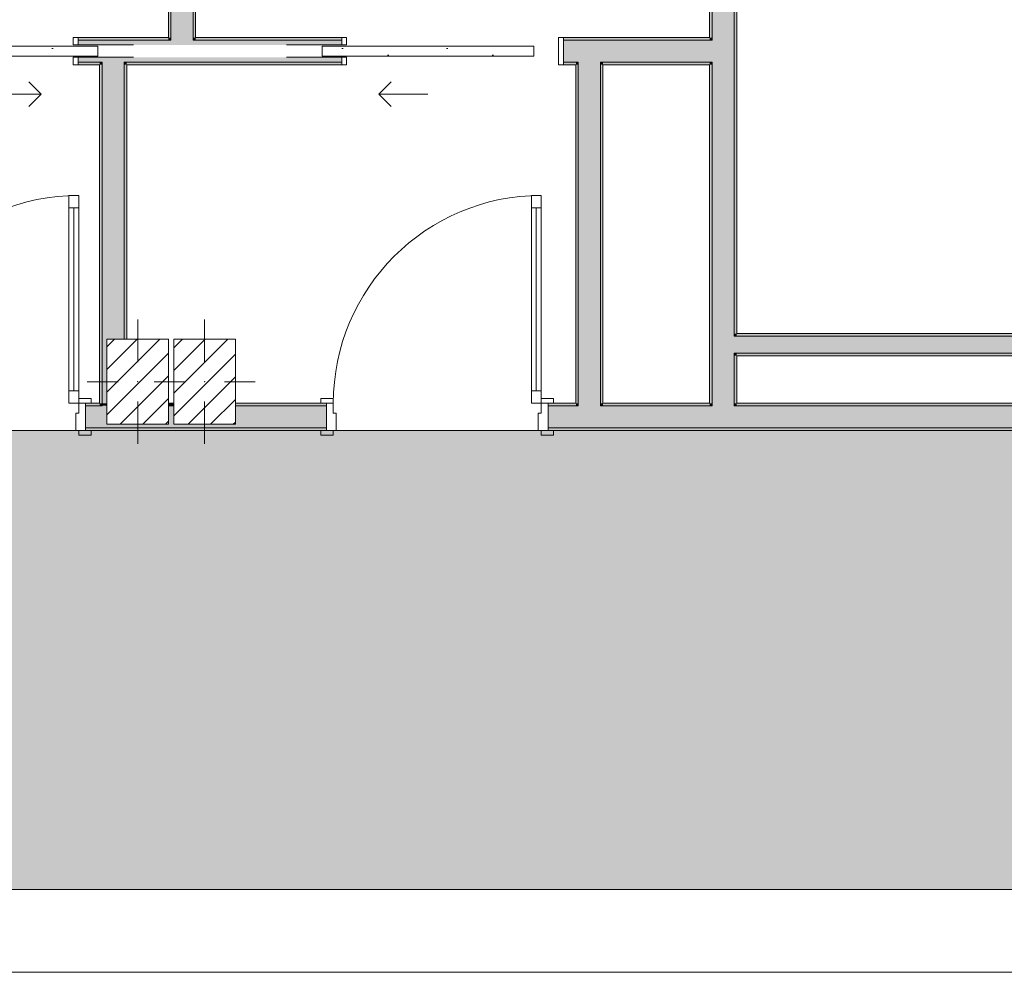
# Model space of a CAD drawing. Header units: millimetres. Extents: x -40968 to 13979, y -19284 to 4746.
# Tile 74 of 256: x -13238 to -9242, y -19284 to -15417. Entities that reach past the tile are written whole.
import ezdxf

# ---------------------------------------------------------------- set-up
doc = ezdxf.new("R2010")
doc.units = ezdxf.units.MM
doc.header["$MEASUREMENT"] = 0
doc.linetypes.add('Wipeout_Contour', pattern=[1000, 0, -1000])
for name, color, linetype in [('10_ESTR_Pilars', 7, 'Continuous'), ('12_FAÇ_Façana', 7, 'Continuous'), ('14_PAV_Paviment existent', 7, 'Continuous'), ('Puertas Archicad', 7, 'Continuous')]:
    doc.layers.add(name, color=color, linetype=linetype)
for name, color, linetype, lineweight in [('10_ESTR_Pilars_Pluma_Nº__20', 1, 'Continuous', 5), ('10_ESTR_Pilars_Pluma_Nº__28', 7, 'Continuous', 20), ('10_ESTR_Pilars_Pluma_Nº__42', 8, 'Continuous', 25), ('12_FAÇ_Façana_Pluma_Nº__1', 7, 'Continuous', 5), ('12_FAÇ_Façana_Pluma_Nº__7', 7, 'Continuous', 5), ('Puertas Archicad_Pluma_Nº__1', 7, 'Continuous', 5), ('Puertas Archicad_Pluma_Nº__7', 7, 'Continuous', 5)]:
    doc.layers.add(name, color=color, linetype=linetype, lineweight=lineweight)
for name, color, linetype, lineweight, true_color in [('12_FAÇ_Façana_Pluma_Nº__102', 7, 'Continuous', 5, 0xcccccc), ('12_FAÇ_Façana_Pluma_Nº__176', 7, 'Continuous', 15, 0x93a0c6), ('12_FAÇ_Façana_Pluma_Nº__3', 7, 'Continuous', 5, 0xa4a4a4), ('14_PAV_Paviment existent_Pluma_Nº__197', 7, 'Continuous', 0, 0xffe68e), ('Puertas Archicad_Pluma_Nº__23', 7, 'Continuous', 5, 0xa4a4a6), ('Puertas Archicad_Pluma_Nº__3', 7, 'Continuous', 5, 0xa4a4a4)]:
    doc.layers.add(name, color=color, linetype=linetype, lineweight=lineweight, true_color=true_color)
pattern_1 = [(0, (0, 0), (0, 779.42), [48.75, -401.25]), (0, (225, 389.7), (0, 779.42), [48.75, -401.25]), (60, (0, 0), (-675, 389.7), [48.75, -401.25]), (60, (450, 0), (-675, 389.7), [48.75, -401.25]), (120, (48.75, 0), (675, 389.7), [48.75, -401.25]), (120, (498.75, 0), (675, 389.7), [48.75, -401.25]), (0, (0, 75), (0, 150), [0, -150, 0, -225]), (45, (75, 75), (-106.066, 106.066), [0, -112.5, 0, -187.5])]
pattern_2 = [(45, (0, 0), (-45.96194, 45.96194), [])]

# ---------------------------------------------------------------- blocks, each defined once
blk = doc.blocks.new('Forjado_4_1', base_point=(7463.4, -18947.9))
at = {"layer": '14_PAV_Paviment existent_Pluma_Nº__197', "linetype": 'Continuous', "lineweight": 0, "true_color": 0xffe68e}
blk.add_hatch(color=41, dxfattribs=at).paths.add_polyline_path([(7463.4, -18947.9), (7463.4, -17084), (-28136.2, -17084), (-28146.1, -18947.9)])
at = {"layer": '14_PAV_Paviment existent_Pluma_Nº__197', "color": 41, "linetype": 'Continuous', "lineweight": 0, "true_color": 0xffe68e, "flags": 128}
blk.add_lwpolyline([(7463.4, -18947.9), (-28146.1, -18947.9), (-28136.2, -17084), (7463.4, -17084)], close=True, dxfattribs=at)
blk = doc.blocks.new('Puerta 27_3')
at = {"layer": 'Puertas Archicad_Pluma_Nº__1', "color": 7, "linetype": 'Continuous', "lineweight": 5}
for p, q in [((382, 794), (382, 844)), ((382, 844), (422, 844)), ((422, 844), (422, 794)), ((422, 794), (382, 794)), ((402, 794), (402, 50)), ((382, 0), (382, 50)), ((382, 50), (422, 50)), ((422, 50), (422, 0)), ((-472, 0), (-472, 19)), ((-472, 19), (-422, 19)), ((-422, 0), (-472, 0)), ((-422, 0), (-450, 0)), ((-450, 0), (-450, -110)), ((-422, 19), (-422, 0)), ((-422, -40), (-422, 0)), ((422, 0), (382, 0)), ((422, 19), (472, 19)), ((422, 0), (422, 19)), ((472, 0), (422, 0)), ((450, 0), (422, 0)), ((422, 0), (422, -40)), ((450, -110), (450, 0)), ((472, 19), (472, 0)), ((-410, -40), (-422, -40)), ((-410, -110), (-410, -40)), ((422, -40), (410, -40)), ((410, -40), (410, -110)), ((-472, -129), (-472, -110)), ((-472, -110), (-422, -110)), ((-450, -110), (-410, -110)), ((-422, -110), (-422, -129)), ((410, -110), (450, -110)), ((422, -110), (472, -110)), ((422, -129), (422, -110)), ((472, -110), (472, -129)), ((-422, -129), (-472, -129)), ((472, -129), (422, -129))]:
    blk.add_line(p, q, dxfattribs=at)
at = {"layer": 'Puertas Archicad_Pluma_Nº__1', "color": 7, "linetype": 'Continuous', "lineweight": 5, "flags": 128}
for points in [[(402, 794), (402, 50), (382, 50), (382, 794)], [(422, 794), (422, 50), (402, 50), (402, 794)]]:
    blk.add_lwpolyline(points, close=True, dxfattribs=at)
at = {"layer": 'Puertas Archicad_Pluma_Nº__3', "color": 253, "linetype": 'Continuous', "lineweight": 5, "true_color": 0xa4a4a4}
blk.add_arc((422, 0), 844, 90, 180, dxfattribs=at)
at = {"layer": 'Puertas Archicad_Pluma_Nº__7', "color": 7, "linetype": 'Continuous', "lineweight": 5}
for p, q in [((-450, 0), (-472, 0)), ((-450, 0), (-472, 0)), ((-450, 0), (-450, -10)), ((-450, 0), (-450, -10)), ((450, 0), (450, -10)), ((450, 0), (450, -10)), ((450, 0), (472, 0)), ((450, 0), (472, 0)), ((-450, -10), (-450, -100)), ((-450, -10), (-450, -100)), ((450, -10), (450, -100)), ((450, -10), (450, -100)), ((-450, -110), (-472, -110)), ((-450, -110), (-472, -110)), ((-450, -100), (-450, -110)), ((-450, -100), (-450, -110)), ((450, -100), (450, -110)), ((450, -100), (450, -110)), ((450, -110), (472, -110)), ((450, -110), (472, -110))]:
    blk.add_line(p, q, dxfattribs=at)
blk = doc.blocks.new('Puerta 27_4')
at = {"layer": 'Puertas Archicad_Pluma_Nº__1', "color": 7, "linetype": 'Continuous', "lineweight": 5}
for p, q in [((382, 794), (382, 844)), ((382, 844), (422, 844)), ((422, 844), (422, 794)), ((422, 794), (382, 794)), ((402, 794), (402, 50)), ((382, 0), (382, 50)), ((382, 50), (422, 50)), ((422, 50), (422, 0)), ((-472, 0), (-472, 19)), ((-472, 19), (-422, 19)), ((-422, 0), (-472, 0)), ((-422, 0), (-450, 0)), ((-450, 0), (-450, -110)), ((-422, 19), (-422, 0)), ((-422, -40), (-422, 0)), ((422, 0), (382, 0)), ((422, 19), (472, 19)), ((422, 0), (422, 19)), ((472, 0), (422, 0)), ((450, 0), (422, 0)), ((422, 0), (422, -40)), ((450, -110), (450, 0)), ((472, 19), (472, 0)), ((-410, -40), (-422, -40)), ((-410, -110), (-410, -40)), ((422, -40), (410, -40)), ((410, -40), (410, -110)), ((-472, -129), (-472, -110)), ((-472, -110), (-422, -110)), ((-450, -110), (-410, -110)), ((-422, -110), (-422, -129)), ((410, -110), (450, -110)), ((422, -110), (472, -110)), ((422, -129), (422, -110)), ((472, -110), (472, -129)), ((-422, -129), (-472, -129)), ((472, -129), (422, -129))]:
    blk.add_line(p, q, dxfattribs=at)
at = {"layer": 'Puertas Archicad_Pluma_Nº__1', "color": 7, "linetype": 'Continuous', "lineweight": 5, "flags": 128}
for points in [[(402, 794), (402, 50), (382, 50), (382, 794)], [(422, 794), (422, 50), (402, 50), (402, 794)]]:
    blk.add_lwpolyline(points, close=True, dxfattribs=at)
at = {"layer": 'Puertas Archicad_Pluma_Nº__3', "color": 253, "linetype": 'Continuous', "lineweight": 5, "true_color": 0xa4a4a4}
blk.add_arc((422, 0), 844, 90, 180, dxfattribs=at)
at = {"layer": 'Puertas Archicad_Pluma_Nº__7', "color": 7, "linetype": 'Continuous', "lineweight": 5}
for p, q in [((-450, 0), (-472, 0)), ((-450, 0), (-472, 0)), ((-450, 0), (-450, -10)), ((-450, 0), (-450, -10)), ((450, 0), (450, -10)), ((450, 0), (450, -10)), ((450, 0), (472, 0)), ((450, 0), (472, 0)), ((-450, -10), (-450, -100)), ((-450, -10), (-450, -100)), ((450, -10), (450, -100)), ((450, -10), (450, -100)), ((-450, -110), (-472, -110)), ((-450, -110), (-472, -110)), ((-450, -100), (-450, -110)), ((-450, -100), (-450, -110)), ((450, -100), (450, -110)), ((450, -100), (450, -110)), ((450, -110), (472, -110)), ((450, -110), (472, -110))]:
    blk.add_line(p, q, dxfattribs=at)
blk = doc.blocks.new('Muro_42_1', base_point=(-18875.4, -17084))
at = {"layer": '12_FAÇ_Façana_Pluma_Nº__102', "linetype": 'Continuous', "lineweight": 0, "true_color": 0xe5e5e5}
for points in [[(-12903.6, -16984), (-12970.4, -16984), (-12970.4, -17074), (-12903.6, -17074)], [(-12903.6, -16984), (-12903.6, -17074), (-12813.6, -17074), (-12813.6, -17059), (-12883.6, -17059), (-12883.6, -16984)], [(-12633.6, -17059), (-12813.6, -17059), (-12813.6, -17074), (-11993.2, -17074), (-11993.2, -16984), (-12362.2, -16984), (-12362.2, -17059), (-12612.2, -17059), (-12612.2, -16984), (-12633.6, -16984)], [(-10970.8, -16984), (-11093.2, -16984), (-11093.2, -17074), (-10970.8, -17074)], [(-10880.8, -16984), (-10970.8, -16984), (-10970.8, -17074), (-10880.8, -17074)], [(-10427.9, -16984), (-10880.8, -16984), (-10880.8, -17074), (-10427.9, -17074)], [(-10337.9, -16984), (-10427.9, -16984), (-10427.9, -17074), (-10337.9, -17074)], [(-10337.9, -16984), (-10337.9, -17074), (-7367.9, -17074), (-7367.9, -16984)]]:
    blk.add_hatch(color=254, dxfattribs=at).paths.add_polyline_path(points)
at = {"layer": '12_FAÇ_Façana_Pluma_Nº__176', "linetype": 'Continuous', "lineweight": 0, "true_color": 0x495063}
for points in [[(-12970.4, -16984), (-12913.6, -16984), (-12913.6, -16974), (-12970.4, -16974)], [(-12903.6, -16974), (-12913.6, -16974), (-12913.6, -16984), (-12903.6, -16984)], [(-12612.2, -16974), (-12633.6, -16974), (-12633.6, -16984), (-12612.2, -16984)], [(-12362.2, -16984), (-11993.2, -16984), (-11993.2, -16974), (-12362.2, -16974)], [(-11093.2, -16984), (-10980.8, -16984), (-10980.8, -16974), (-11093.2, -16974)], [(-10970.8, -16974), (-10980.8, -16974), (-10980.8, -16984), (-10970.8, -16984)], [(-10870.8, -16974), (-10880.8, -16974), (-10880.8, -16984), (-10870.8, -16984)], [(-10437.9, -16974), (-10870.8, -16974), (-10870.8, -16984), (-10437.9, -16984)], [(-10427.9, -16974), (-10437.9, -16974), (-10437.9, -16984), (-10427.9, -16984)], [(-10327.9, -16974), (-10337.9, -16974), (-10337.9, -16984), (-10327.9, -16984)], [(-10327.9, -16974), (-10327.9, -16984), (-7367.9, -16984), (-7367.9, -16974)], [(-12970.4, -17074), (-12970.4, -17084), (-11993.2, -17084), (-11993.2, -17074)], [(-11093.2, -17074), (-11093.2, -17084), (-7367.9, -17084), (-7367.9, -17074)]]:
    blk.add_hatch(color=251, dxfattribs=at).paths.add_polyline_path(points)
at = {"layer": '12_FAÇ_Façana_Pluma_Nº__7', "color": 7, "linetype": 'Continuous', "lineweight": 5}
for p, q in [((-12970.4, -16974), (-12948.4, -16974)), ((-12970.4, -16974), (-12970.4, -16984)), ((-12903.6, -16974), (-12903.6, -16984)), ((-11993.2, -16974), (-12015.2, -16974)), ((-11993.2, -16974), (-11993.2, -16984)), ((-11093.2, -16974), (-11071.2, -16974)), ((-11093.2, -16974), (-11093.2, -16984)), ((-10970.8, -16974), (-10970.8, -16984)), ((-10880.8, -16984), (-10880.8, -16974)), ((-10427.9, -16974), (-10427.9, -16984)), ((-10337.9, -16984), (-10337.9, -16974)), ((-12903.6, -16984), (-12970.4, -16984)), ((-12970.4, -16984), (-12970.4, -17074)), ((-12612.2, -16984), (-12633.6, -16984)), ((-11993.2, -16984), (-12362.2, -16984)), ((-11993.2, -16984), (-11993.2, -17074)), ((-10970.8, -16984), (-11093.2, -16984)), ((-11093.2, -16984), (-11093.2, -17074)), ((-10427.9, -16984), (-10880.8, -16984)), ((-7367.9, -16984), (-10337.9, -16984)), ((-12970.4, -17074), (-12903.6, -17074)), ((-12970.4, -17074), (-12970.4, -17084)), ((-12970.4, -17084), (-12948.4, -17084)), ((-12903.6, -17074), (-12813.6, -17074)), ((-12813.6, -17074), (-11993.2, -17074)), ((-11993.2, -17084), (-12015.2, -17084)), ((-11993.2, -17074), (-11993.2, -17084)), ((-11093.2, -17074), (-10970.8, -17074)), ((-11093.2, -17074), (-11093.2, -17084)), ((-11093.2, -17084), (-11071.2, -17084)), ((-10970.8, -17074), (-10880.8, -17074)), ((-10880.8, -17074), (-10427.9, -17074)), ((-10427.9, -17074), (-10337.9, -17074)), ((-10337.9, -17074), (-7367.9, -17074))]:
    blk.add_line(p, q, dxfattribs=at)
at = {"layer": '12_FAÇ_Façana_Pluma_Nº__7', "color": 7, "linetype": 'Continuous', "lineweight": 5, "flags": 128}
for points in [[(-12913.6, -16974), (-12970.4, -16974)], [(-12612.2, -16974), (-12633.6, -16974)], [(-11993.2, -16974), (-12362.2, -16974)], [(-10980.8, -16974), (-11093.2, -16974)], [(-10437.9, -16974), (-10870.8, -16974)], [(-7367.9, -16974), (-10327.9, -16974)], [(-12970.4, -17084), (-11993.2, -17084)], [(-11093.2, -17084), (-7367.9, -17084)]]:
    blk.add_lwpolyline(points, dxfattribs=at)
at = {"layer": 'Puertas Archicad', "color": 253, "linetype": 'Continuous', "lineweight": 5, "true_color": 0xa4a4a6, "zscale": 1000}
for name, p in [('Puerta 27_3', (-13420.4, -16974)), ('Puerta 27_4', (-11543.2, -16974))]:
    blk.add_blockref(name, p, dxfattribs=at)
blk = doc.blocks.new('Puerta Corredera Exterior 27_2')
at = {"layer": 'Puertas Archicad', "linetype": 'Continuous', "lineweight": 0, "true_color": 0xffffff}
h = blk.add_hatch(dxfattribs=at)
h.set_pattern_fill('Hormigón_en_Masa_0001', style=0, pattern_type=2)
h.set_pattern_definition(pattern_1)
h.paths.add_polyline_path([(428.1, 155), (428.1, 115), (528.1, 115), (528.1, 155)])
h = blk.add_hatch(dxfattribs=at)
h.set_pattern_fill('Hormigón_en_Masa_0001', style=0, pattern_type=2)
h.set_pattern_definition(pattern_1)
h.paths.add_polyline_path([(1602.1, 115), (1602.1, 155), (1502.1, 155), (1502.1, 115)])
at = {"layer": 'Puertas Archicad_Pluma_Nº__1', "color": 7, "linetype": 'Continuous', "lineweight": 5}
for p, q in [((428.1, 155), (528.1, 155)), ((428.1, 115), (428.1, 155)), ((528.1, 155), (528.1, 115)), ((528.1, 135), (1502.1, 135)), ((1502.1, 115), (1502.1, 155)), ((1502.1, 155), (1602.1, 155)), ((1602.1, 155), (1602.1, 115)), ((528.1, 115), (428.1, 115)), ((1602.1, 115), (1502.1, 115))]:
    blk.add_line(p, q, dxfattribs=at)
at = {"layer": 'Puertas Archicad_Pluma_Nº__1', "color": 7, "linetype": 'Continuous', "lineweight": 5, "flags": 128}
for points in [[(528.1, 155), (1502.1, 155), (1502.1, 135), (528.1, 135)], [(528.1, 135), (1502.1, 135), (1502.1, 115), (528.1, 115)]]:
    blk.add_lwpolyline(points, close=True, dxfattribs=at)
at = {"layer": 'Puertas Archicad_Pluma_Nº__3', "color": 253, "linetype": 'Continuous', "lineweight": 5, "true_color": 0xa4a4a4}
for p, q in [((1215.1, 255), (1165.1, 305)), ((1015.1, 255), (1215.1, 255)), ((1215.1, 255), (1165.1, 205))]:
    blk.add_line(p, q, dxfattribs=at)
at = {"layer": 'Puertas Archicad_Pluma_Nº__7', "color": 7, "linetype": 'Continuous', "lineweight": 5}
for p, q in [((-587, 110), (-577, 110)), ((-577, 0), (-577, 110)), ((587, 110), (577, 110)), ((577, 0), (577, 110))]:
    blk.add_line(p, q, dxfattribs=at)
blk = doc.blocks.new('Muro_44_1', base_point=(-10437.9, -17084))
at = {"layer": '12_FAÇ_Façana_Pluma_Nº__102', "linetype": 'Continuous', "lineweight": 0, "true_color": 0xe5e5e5}
for points in [[(-10427.9, -12269), (-10337.9, -12269), (-10337.9, -12169), (-10427.9, -12169)], [(-10427.9, -12319), (-10337.9, -12319), (-10337.9, -12269), (-10427.9, -12269)], [(-10427.9, -12339), (-10337.9, -12339), (-10337.9, -12319), (-10427.9, -12319)], [(-10427.9, -12473), (-10337.9, -12473), (-10337.9, -12339), (-10427.9, -12339)], [(-10427.9, -13709.4), (-10337.9, -13709.4), (-10337.9, -13647), (-10427.9, -13647)], [(-10427.9, -13709.4), (-10427.9, -13799.4), (-10337.9, -13799.4), (-10337.9, -13709.4)], [(-10427.9, -13799.4), (-10427.9, -15499.4), (-10337.9, -15499.4), (-10337.9, -13799.4)], [(-10427.9, -15499.4), (-10427.9, -15589.4), (-10337.9, -15589.4), (-10337.9, -15499.4)], [(-10427.9, -15589.4), (-10427.9, -16701), (-10337.9, -16701), (-10337.9, -15589.4)], [(-10427.9, -16701), (-10427.9, -16771), (-10337.9, -16771), (-10337.9, -16701)], [(-10427.9, -16771), (-10427.9, -16974), (-10337.9, -16974), (-10337.9, -16771)], [(-10337.9, -16974), (-10427.9, -16974), (-10427.9, -16984), (-10337.9, -16984)]]:
    blk.add_hatch(color=254, dxfattribs=at).paths.add_polyline_path(points)
at = {"layer": '12_FAÇ_Façana_Pluma_Nº__176', "linetype": 'Continuous', "lineweight": 0, "true_color": 0x495063}
for points in [[(-10427.9, -12339), (-10437.9, -12339), (-10437.9, -12473), (-10427.9, -12473)], [(-10337.9, -12339), (-10337.9, -12473), (-10327.9, -12473), (-10327.9, -12339)], [(-10327.9, -12483), (-10327.9, -12473), (-10337.9, -12473), (-10437.9, -12473), (-10437.9, -12483)], [(-10327.9, -13647), (-10327.9, -13637), (-10437.9, -13637), (-10437.9, -13647), (-10337.9, -13647)], [(-10437.9, -13647), (-10437.9, -13699.4), (-10427.9, -13699.4), (-10427.9, -13647)], [(-10337.9, -16691), (-10327.9, -16691), (-10327.9, -13647), (-10337.9, -13647)], [(-10437.9, -13699.4), (-10437.9, -13709.4), (-10427.9, -13709.4), (-10427.9, -13699.4)], [(-10437.9, -13799.4), (-10437.9, -13809.4), (-10427.9, -13809.4), (-10427.9, -13799.4)], [(-10437.9, -13809.4), (-10437.9, -15489.4), (-10427.9, -15489.4), (-10427.9, -13809.4)], [(-10437.9, -15489.4), (-10437.9, -15499.4), (-10427.9, -15499.4), (-10427.9, -15489.4)], [(-10437.9, -15589.4), (-10437.9, -15599.4), (-10427.9, -15599.4), (-10427.9, -15589.4)], [(-10437.9, -15599.4), (-10437.9, -16974), (-10427.9, -16974), (-10427.9, -15599.4)], [(-10337.9, -16691), (-10337.9, -16701), (-10327.9, -16701), (-10327.9, -16691)], [(-10337.9, -16771), (-10337.9, -16781), (-10327.9, -16781), (-10327.9, -16771)], [(-10337.9, -16781), (-10337.9, -16974), (-10327.9, -16974), (-10327.9, -16781)]]:
    blk.add_hatch(color=251, dxfattribs=at).paths.add_polyline_path(points)
at = {"layer": '12_FAÇ_Façana_Pluma_Nº__7', "color": 7, "linetype": 'Continuous', "lineweight": 5}
for p, q in [((-10427.9, -12169), (-10427.9, -12269)), ((-10337.9, -12269), (-10337.9, -12169)), ((-10427.9, -12269), (-10427.9, -12319)), ((-10337.9, -12319), (-10337.9, -12269)), ((-10427.9, -12319), (-10427.9, -12339)), ((-10427.9, -12339), (-10427.9, -12473)), ((-10337.9, -12339), (-10337.9, -12319)), ((-10337.9, -12473), (-10337.9, -12339)), ((-10437.9, -12473), (-10437.9, -12483)), ((-10337.9, -12473), (-10437.9, -12473)), ((-10437.9, -12483), (-10327.9, -12483)), ((-10327.9, -12473), (-10327.9, -12483)), ((-10437.9, -13637), (-10327.9, -13637)), ((-10437.9, -13647), (-10437.9, -13637)), ((-10337.9, -13647), (-10437.9, -13647)), ((-10427.9, -13647), (-10427.9, -13709.4)), ((-10337.9, -13709.4), (-10337.9, -13647)), ((-10327.9, -13647), (-10327.9, -13637)), ((-10427.9, -13709.4), (-10437.9, -13709.4)), ((-10337.9, -13799.4), (-10337.9, -13709.4)), ((-10437.9, -13799.4), (-10427.9, -13799.4)), ((-10427.9, -13799.4), (-10427.9, -15499.4)), ((-10337.9, -15499.4), (-10337.9, -13799.4)), ((-10427.9, -15499.4), (-10437.9, -15499.4)), ((-10337.9, -15589.4), (-10337.9, -15499.4)), ((-10437.9, -15589.4), (-10427.9, -15589.4)), ((-10427.9, -15589.4), (-10427.9, -16701)), ((-10337.9, -16701), (-10337.9, -15589.4)), ((-10427.9, -16701), (-10427.9, -16771)), ((-10327.9, -16701), (-10337.9, -16701)), ((-10427.9, -16771), (-10427.9, -16974)), ((-10337.9, -16771), (-10327.9, -16771)), ((-10337.9, -16974), (-10337.9, -16771)), ((-10427.9, -16974), (-10427.9, -16984)), ((-10337.9, -16984), (-10337.9, -16974))]:
    blk.add_line(p, q, dxfattribs=at)
at = {"layer": '12_FAÇ_Façana_Pluma_Nº__7', "color": 7, "linetype": 'Continuous', "lineweight": 5, "flags": 128}
for points in [[(-10437.9, -12339), (-10437.9, -12473)], [(-10327.9, -12473), (-10327.9, -12339)], [(-10437.9, -13647), (-10437.9, -13699.4)], [(-10327.9, -16691), (-10327.9, -13647)], [(-10437.9, -13809.4), (-10437.9, -15489.4)], [(-10437.9, -15599.4), (-10437.9, -16974)], [(-10327.9, -16974), (-10327.9, -16781)]]:
    blk.add_lwpolyline(points, dxfattribs=at)
at = {"layer": 'Puertas Archicad', "color": 253, "linetype": 'Continuous', "lineweight": 5, "true_color": 0xa4a4a6, "zscale": 1000, "rotation": 270}
blk.add_blockref('Puerta Corredera Exterior 27_2', (-10437.9, -13060), dxfattribs=at)
blk = doc.blocks.new('Puerta Corredera Empotrada 27_2')
at = {"layer": 'Puertas Archicad', "linetype": 'Continuous', "lineweight": 0, "true_color": 0xffffff}
h = blk.add_hatch(dxfattribs=at)
h.set_pattern_fill('Hormigón_en_Masa_0001', style=0, pattern_type=2)
h.set_pattern_definition(pattern_1)
h.paths.add_polyline_path([(-330, -35), (-330, -75), (530, -75), (530, -35)])
at = {"layer": 'Puertas Archicad_Pluma_Nº__23', "color": 253, "linetype": 'Continuous', "lineweight": 5, "true_color": 0xa4a4a6}
for p, q in [((-430, 0), (-450, 0)), ((-450, 0), (-450, -110)), ((-430, -110), (-430, 0)), ((450, 0), (430, 0)), ((430, 0), (430, -30)), ((450, -30), (450, 0)), ((430, -30), (450, -30)), ((-450, -110), (-430, -110)), ((450, -80), (430, -80)), ((430, -80), (430, -110)), ((430, -110), (450, -110)), ((450, -110), (450, -80))]:
    blk.add_line(p, q, dxfattribs=at)
at = {"layer": 'Puertas Archicad_Pluma_Nº__3', "color": 253, "linetype": 'Continuous', "lineweight": 5, "true_color": 0xa4a4a4}
for p, q in [((300, 120), (250, 170)), ((100, 120), (300, 120)), ((300, 120), (250, 70)), ((-330, -35), (530, -35)), ((-330, -75), (-330, -35)), ((530, -35), (530, -75)), ((530, -75), (-330, -75))]:
    blk.add_line(p, q, dxfattribs=at)
at = {"layer": 'Puertas Archicad_Pluma_Nº__7', "color": 7, "linetype": 'Continuous', "lineweight": 5}
for p, q in [((-450, -10), (-450, 0)), ((-450, -10), (-450, 0)), ((450, -10), (450, 0)), ((450, -10), (450, 0)), ((-450, -100), (-450, -10)), ((-450, -100), (-450, -10)), ((450, -30), (450, -10)), ((450, -30), (450, -10)), ((-450, -110), (-450, -100)), ((-450, -110), (-450, -100)), ((450, -100), (450, -80)), ((450, -100), (450, -80)), ((450, -110), (450, -100)), ((450, -110), (450, -100))]:
    blk.add_line(p, q, dxfattribs=at)
blk = doc.blocks.new('Puerta Corredera Empotrada 27')
at = {"layer": 'Puertas Archicad', "linetype": 'Continuous', "lineweight": 0, "true_color": 0xffffff}
h = blk.add_hatch(dxfattribs=at)
h.set_pattern_fill('Hormigón_en_Masa_0001', style=0, pattern_type=2)
h.set_pattern_definition(pattern_1)
h.paths.add_polyline_path([(-330, -35), (-330, -75), (530, -75), (530, -35)])
at = {"layer": 'Puertas Archicad_Pluma_Nº__23', "color": 253, "linetype": 'Continuous', "lineweight": 5, "true_color": 0xa4a4a6}
for p, q in [((-430, 0), (-450, 0)), ((-450, 0), (-450, -110)), ((-430, -110), (-430, 0)), ((450, 0), (430, 0)), ((430, 0), (430, -30)), ((450, -30), (450, 0)), ((430, -30), (450, -30)), ((-450, -110), (-430, -110)), ((450, -80), (430, -80)), ((430, -80), (430, -110)), ((430, -110), (450, -110)), ((450, -110), (450, -80))]:
    blk.add_line(p, q, dxfattribs=at)
at = {"layer": 'Puertas Archicad_Pluma_Nº__3', "color": 253, "linetype": 'Continuous', "lineweight": 5, "true_color": 0xa4a4a4}
for p, q in [((300, 120), (250, 170)), ((100, 120), (300, 120)), ((300, 120), (250, 70)), ((-330, -35), (530, -35)), ((-330, -75), (-330, -35)), ((530, -35), (530, -75)), ((530, -75), (-330, -75))]:
    blk.add_line(p, q, dxfattribs=at)
at = {"layer": 'Puertas Archicad_Pluma_Nº__7', "color": 7, "linetype": 'Continuous', "lineweight": 5}
for p, q in [((-450, -10), (-450, 0)), ((-450, -10), (-450, 0)), ((450, -10), (450, 0)), ((450, -10), (450, 0)), ((-450, -100), (-450, -10)), ((-450, -100), (-450, -10)), ((450, -30), (450, -10)), ((450, -30), (450, -10)), ((-450, -110), (-450, -100)), ((-450, -110), (-450, -100)), ((450, -100), (450, -80)), ((450, -100), (450, -80)), ((450, -110), (450, -100)), ((450, -110), (450, -100))]:
    blk.add_line(p, q, dxfattribs=at)
blk = doc.blocks.new('Muro_54_1', base_point=(-10437.9, -15599.4))
at = {"layer": '12_FAÇ_Façana_Pluma_Nº__102', "linetype": 'Continuous', "lineweight": 0, "true_color": 0xe5e5e5}
for points in [[(-13000.5, -15499.4), (-13000.5, -15519.4), (-12903.6, -15519.4), (-12903.6, -15499.4)], [(-12903.6, -15499.4), (-12903.6, -15519.4), (-12813.6, -15519.4), (-12813.6, -15499.4)], [(-12813.6, -15499.4), (-12813.6, -15519.4), (-12624.2, -15519.4), (-12624.2, -15499.4)], [(-12624.2, -15499.4), (-12624.2, -15519.4), (-12534.2, -15519.4), (-12534.2, -15499.4)], [(-11930.9, -15499.4), (-12534.2, -15499.4), (-12534.2, -15519.4), (-12155.5, -15519.4), (-11930.9, -15519.4)], [(-10970.8, -15499.4), (-11030.9, -15499.4), (-11030.9, -15589.4), (-10970.8, -15589.4)], [(-10970.8, -15589.4), (-10880.8, -15589.4), (-10880.8, -15499.4), (-10970.8, -15499.4)], [(-10880.8, -15589.4), (-10437.9, -15589.4), (-10437.9, -15499.4), (-10880.8, -15499.4)], [(-10437.9, -15499.4), (-10437.9, -15589.4), (-10427.9, -15589.4), (-10427.9, -15499.4)], [(-13000.5, -15589.4), (-12903.6, -15589.4), (-12903.6, -15569.4), (-13000.5, -15569.4)], [(-12903.6, -15589.4), (-12813.6, -15589.4), (-12813.6, -15569.4), (-12903.6, -15569.4)], [(-12813.6, -15589.4), (-12624.2, -15589.4), (-12624.2, -15569.4), (-12813.6, -15569.4)], [(-12624.2, -15589.4), (-12534.2, -15589.4), (-12534.2, -15569.4), (-12624.2, -15569.4)], [(-12534.2, -15569.4), (-12534.2, -15589.4), (-11930.9, -15589.4), (-11930.9, -15569.4), (-12155.5, -15569.4)]]:
    blk.add_hatch(color=254, dxfattribs=at).paths.add_polyline_path(points)
at = {"layer": '12_FAÇ_Façana_Pluma_Nº__176', "linetype": 'Continuous', "lineweight": 0, "true_color": 0x495063}
for points in [[(-12634.2, -15489.4), (-13000.5, -15489.4), (-13000.5, -15499.4), (-12634.2, -15499.4)], [(-12634.2, -15499.4), (-12624.2, -15499.4), (-12624.2, -15489.4), (-12634.2, -15489.4)], [(-12534.2, -15499.4), (-12524.2, -15499.4), (-12524.2, -15489.4), (-12534.2, -15489.4)], [(-11930.9, -15489.4), (-12524.2, -15489.4), (-12524.2, -15499.4), (-11930.9, -15499.4)], [(-10437.9, -15489.4), (-11030.9, -15489.4), (-11030.9, -15499.4), (-10437.9, -15499.4)], [(-13000.5, -15599.4), (-12913.6, -15599.4), (-12913.6, -15589.4), (-13000.5, -15589.4)], [(-12913.6, -15599.4), (-12903.6, -15599.4), (-12903.6, -15589.4), (-12913.6, -15589.4)], [(-12813.6, -15599.4), (-12803.6, -15599.4), (-12803.6, -15589.4), (-12813.6, -15589.4)], [(-11930.9, -15589.4), (-12803.6, -15589.4), (-12803.6, -15599.4), (-11930.9, -15599.4)], [(-11030.9, -15589.4), (-11030.9, -15599.4), (-10980.8, -15599.4), (-10980.8, -15589.4)], [(-10980.8, -15599.4), (-10970.8, -15599.4), (-10970.8, -15589.4), (-10980.8, -15589.4)], [(-10880.8, -15599.4), (-10870.8, -15599.4), (-10870.8, -15589.4), (-10880.8, -15589.4)], [(-10870.8, -15599.4), (-10437.9, -15599.4), (-10437.9, -15589.4), (-10870.8, -15589.4)]]:
    blk.add_hatch(color=251, dxfattribs=at).paths.add_polyline_path(points)
at = {"layer": '12_FAÇ_Façana_Pluma_Nº__3', "color": 253, "linetype": 'Continuous', "lineweight": 5, "true_color": 0xa4a4a4}
for p, q in [((-12775.9, -15519.4), (-13000.5, -15519.4)), ((-12155.5, -15519.4), (-11930.9, -15519.4)), ((-13000.5, -15569.4), (-12775.9, -15569.4)), ((-11930.9, -15569.4), (-12155.5, -15569.4))]:
    blk.add_line(p, q, dxfattribs=at)
at = {"layer": '12_FAÇ_Façana_Pluma_Nº__7', "color": 7, "linetype": 'Continuous', "lineweight": 5}
for p, q in [((-13000.5, -15489.4), (-13000.5, -15499.4)), ((-12903.6, -15499.4), (-13000.5, -15499.4)), ((-13000.5, -15499.4), (-13000.5, -15519.4)), ((-12813.6, -15499.4), (-12903.6, -15499.4)), ((-12624.2, -15499.4), (-12813.6, -15499.4)), ((-12624.2, -15489.4), (-12624.2, -15499.4)), ((-12534.2, -15499.4), (-12534.2, -15489.4)), ((-11930.9, -15499.4), (-12534.2, -15499.4)), ((-11930.9, -15489.4), (-11930.9, -15499.4)), ((-11930.9, -15499.4), (-11930.9, -15519.4)), ((-11030.9, -15489.4), (-11030.9, -15499.4)), ((-10970.8, -15499.4), (-11030.9, -15499.4)), ((-11030.9, -15499.4), (-11030.9, -15589.4)), ((-10880.8, -15499.4), (-10970.8, -15499.4)), ((-10437.9, -15499.4), (-10880.8, -15499.4)), ((-10427.9, -15499.4), (-10437.9, -15499.4)), ((-13000.5, -15569.4), (-13000.5, -15589.4)), ((-11930.9, -15569.4), (-11930.9, -15589.4)), ((-13000.5, -15589.4), (-12903.6, -15589.4)), ((-13000.5, -15589.4), (-13000.5, -15599.4)), ((-12903.6, -15589.4), (-12903.6, -15599.4)), ((-12813.6, -15599.4), (-12813.6, -15589.4)), ((-12813.6, -15589.4), (-12624.2, -15589.4)), ((-12624.2, -15589.4), (-12534.2, -15589.4)), ((-12534.2, -15589.4), (-11930.9, -15589.4)), ((-11930.9, -15589.4), (-11930.9, -15599.4)), ((-11030.9, -15589.4), (-10970.8, -15589.4)), ((-11030.9, -15589.4), (-11030.9, -15599.4)), ((-10970.8, -15589.4), (-10970.8, -15599.4)), ((-10880.8, -15599.4), (-10880.8, -15589.4)), ((-10880.8, -15589.4), (-10437.9, -15589.4)), ((-10437.9, -15589.4), (-10427.9, -15589.4))]:
    blk.add_line(p, q, dxfattribs=at)
at = {"layer": '12_FAÇ_Façana_Pluma_Nº__7', "color": 7, "linetype": 'Continuous', "lineweight": 5, "flags": 128}
for points in [[(-12634.2, -15489.4), (-13000.5, -15489.4)], [(-11930.9, -15489.4), (-12524.2, -15489.4)], [(-10437.9, -15489.4), (-11030.9, -15489.4)], [(-13000.5, -15599.4), (-12913.6, -15599.4)], [(-12803.6, -15599.4), (-11930.9, -15599.4)], [(-11030.9, -15599.4), (-10980.8, -15599.4)], [(-10870.8, -15599.4), (-10437.9, -15599.4)]]:
    blk.add_lwpolyline(points, dxfattribs=at)
at = {"layer": 'Puertas Archicad', "color": 253, "linetype": 'Continuous', "lineweight": 5, "true_color": 0xa4a4a6, "xscale": -1, "zscale": 1000, "rotation": 180}
blk.add_blockref('Puerta Corredera Empotrada 27_2', (-13450.5, -15599.4), dxfattribs=at)
at = {"layer": 'Puertas Archicad', "color": 253, "linetype": 'Continuous', "lineweight": 5, "true_color": 0xa4a4a6, "zscale": 1000, "rotation": 180}
blk.add_blockref('Puerta Corredera Empotrada 27', (-11480.9, -15599.4), dxfattribs=at)
blk = doc.blocks.new('Muro_55_1', base_point=(-12913.6, -17084))
at = {"layer": '12_FAÇ_Façana_Pluma_Nº__102', "linetype": 'Continuous', "lineweight": 0, "true_color": 0xe5e5e5}
for points in [[(-12903.6, -15599.4), (-12813.6, -15599.4), (-12813.6, -15589.4), (-12903.6, -15589.4)], [(-12813.6, -15599.4), (-12903.6, -15599.4), (-12903.6, -16974), (-12883.6, -16974), (-12883.6, -16714), (-12813.6, -16714)], [(-12903.6, -16974), (-12903.6, -16984), (-12883.6, -16984), (-12883.6, -16974)]]:
    blk.add_hatch(color=254, dxfattribs=at).paths.add_polyline_path(points)
at = {"layer": '12_FAÇ_Façana_Pluma_Nº__176', "linetype": 'Continuous', "lineweight": 0, "true_color": 0x495063}
for points in [[(-12913.6, -15599.4), (-12913.6, -16974), (-12903.6, -16974), (-12903.6, -15599.4)], [(-12813.6, -16714), (-12803.6, -16714), (-12803.6, -15599.4), (-12813.6, -15599.4)]]:
    blk.add_hatch(color=251, dxfattribs=at).paths.add_polyline_path(points)
at = {"layer": '12_FAÇ_Façana_Pluma_Nº__7', "color": 7, "linetype": 'Continuous', "lineweight": 5}
for p, q in [((-12903.6, -15589.4), (-12903.6, -15599.4)), ((-12903.6, -15599.4), (-12903.6, -16974)), ((-12813.6, -15599.4), (-12813.6, -15589.4)), ((-12813.6, -16714), (-12813.6, -15599.4)), ((-12903.6, -16974), (-12903.6, -16984))]:
    blk.add_line(p, q, dxfattribs=at)
at = {"layer": '12_FAÇ_Façana_Pluma_Nº__7', "color": 7, "linetype": 'Continuous', "lineweight": 5, "flags": 128}
for points in [[(-12913.6, -15599.4), (-12913.6, -16974)], [(-12803.6, -16714), (-12803.6, -15599.4)]]:
    blk.add_lwpolyline(points, dxfattribs=at)
blk = doc.blocks.new('Muro_56_1', base_point=(-10980.8, -17084))
at = {"layer": '12_FAÇ_Façana_Pluma_Nº__102', "linetype": 'Continuous', "lineweight": 0, "true_color": 0xe5e5e5}
for points in [[(-10970.8, -15599.4), (-10880.8, -15599.4), (-10880.8, -15589.4), (-10970.8, -15589.4)], [(-10880.8, -16974), (-10880.8, -15599.4), (-10970.8, -15599.4), (-10970.8, -16974)], [(-10880.8, -16974), (-10970.8, -16974), (-10970.8, -16984), (-10880.8, -16984)]]:
    blk.add_hatch(color=254, dxfattribs=at).paths.add_polyline_path(points)
at = {"layer": '12_FAÇ_Façana_Pluma_Nº__176', "linetype": 'Continuous', "lineweight": 0, "true_color": 0x495063}
for points in [[(-10980.8, -15599.4), (-10980.8, -16974), (-10970.8, -16974), (-10970.8, -15599.4)], [(-10870.8, -16974), (-10870.8, -15599.4), (-10880.8, -15599.4), (-10880.8, -16974)]]:
    blk.add_hatch(color=251, dxfattribs=at).paths.add_polyline_path(points)
at = {"layer": '12_FAÇ_Façana_Pluma_Nº__7', "color": 7, "linetype": 'Continuous', "lineweight": 5}
for p, q in [((-10970.8, -15589.4), (-10970.8, -15599.4)), ((-10970.8, -15599.4), (-10970.8, -16974)), ((-10880.8, -15599.4), (-10880.8, -15589.4)), ((-10880.8, -16974), (-10880.8, -15599.4)), ((-10970.8, -16974), (-10970.8, -16984)), ((-10880.8, -16984), (-10880.8, -16974))]:
    blk.add_line(p, q, dxfattribs=at)
at = {"layer": '12_FAÇ_Façana_Pluma_Nº__7', "color": 7, "linetype": 'Continuous', "lineweight": 5, "flags": 128}
for points in [[(-10980.8, -15599.4), (-10980.8, -16974)], [(-10870.8, -16974), (-10870.8, -15599.4)]]:
    blk.add_lwpolyline(points, dxfattribs=at)
blk = doc.blocks.new('Muro_57_1', base_point=(-12634.2, -15599.4))
at = {"layer": '12_FAÇ_Façana_Pluma_Nº__102', "linetype": 'Continuous', "lineweight": 0, "true_color": 0xe5e5e5}
for points in [[(-12624.2, -13809.4), (-12534.2, -13809.4), (-12534.2, -13799.4), (-12624.2, -13799.4)], [(-12534.2, -15489.4), (-12534.2, -13809.4), (-12624.2, -13809.4), (-12624.2, -15489.4)], [(-12624.2, -15499.4), (-12534.2, -15499.4), (-12534.2, -15489.4), (-12624.2, -15489.4)]]:
    blk.add_hatch(color=254, dxfattribs=at).paths.add_polyline_path(points)
at = {"layer": '12_FAÇ_Façana_Pluma_Nº__176', "linetype": 'Continuous', "lineweight": 0, "true_color": 0x495063}
for points in [[(-12634.2, -13809.4), (-12634.2, -15489.4), (-12624.2, -15489.4), (-12624.2, -13809.4)], [(-12524.2, -15489.4), (-12524.2, -13809.4), (-12534.2, -13809.4), (-12534.2, -15489.4)]]:
    blk.add_hatch(color=251, dxfattribs=at).paths.add_polyline_path(points)
at = {"layer": '12_FAÇ_Façana_Pluma_Nº__7', "color": 7, "linetype": 'Continuous', "lineweight": 5}
for p, q in [((-12624.2, -13799.4), (-12624.2, -13809.4)), ((-12624.2, -13809.4), (-12624.2, -15489.4)), ((-12534.2, -13809.4), (-12534.2, -13799.4)), ((-12534.2, -15489.4), (-12534.2, -13809.4)), ((-12624.2, -15489.4), (-12624.2, -15499.4)), ((-12534.2, -15499.4), (-12534.2, -15489.4))]:
    blk.add_line(p, q, dxfattribs=at)
at = {"layer": '12_FAÇ_Façana_Pluma_Nº__7', "color": 7, "linetype": 'Continuous', "lineweight": 5, "flags": 128}
for points in [[(-12634.2, -13809.4), (-12634.2, -15489.4)], [(-12524.2, -15489.4), (-12524.2, -13809.4)]]:
    blk.add_lwpolyline(points, dxfattribs=at)
blk = doc.blocks.new('Muro_58_1', base_point=(-3748.9, -16691))
at = {"layer": '12_FAÇ_Façana_Pluma_Nº__102', "linetype": 'Continuous', "lineweight": 0, "true_color": 0xe5e5e5}
for points in [[(-10337.9, -16701), (-10337.9, -16771), (-10327.9, -16771), (-10327.9, -16701)], [(-10327.9, -16701), (-10327.9, -16771), (-7367.9, -16771), (-7367.9, -16701)]]:
    blk.add_hatch(color=254, dxfattribs=at).paths.add_polyline_path(points)
at = {"layer": '12_FAÇ_Façana_Pluma_Nº__176', "linetype": 'Continuous', "lineweight": 0, "true_color": 0x495063}
for points in [[(-10327.9, -16691), (-10327.9, -16701), (-7367.9, -16701), (-7367.9, -16691)], [(-10327.9, -16781), (-7367.9, -16781), (-7367.9, -16771), (-10327.9, -16771)]]:
    blk.add_hatch(color=251, dxfattribs=at).paths.add_polyline_path(points)
at = {"layer": '12_FAÇ_Façana_Pluma_Nº__7', "color": 7, "linetype": 'Continuous', "lineweight": 5}
for p, q in [((-10327.9, -16701), (-10337.9, -16701)), ((-7367.9, -16701), (-10327.9, -16701)), ((-10337.9, -16771), (-10327.9, -16771)), ((-10327.9, -16771), (-7367.9, -16771))]:
    blk.add_line(p, q, dxfattribs=at)
at = {"layer": '12_FAÇ_Façana_Pluma_Nº__7', "color": 7, "linetype": 'Continuous', "lineweight": 5, "flags": 128}
for points in [[(-7367.9, -16691), (-10327.9, -16691)], [(-10327.9, -16781), (-7367.9, -16781)]]:
    blk.add_lwpolyline(points, dxfattribs=at)
blk = doc.blocks.new('Pilar_23_1', base_point=(-12758.6, -16886.5))
at = {"color": 254, "linetype": 'Wipeout_Contour', "lineweight": 0, "ltscale": 84659.834161}
blk.add_wipeout([(-12883.6, -17059), (-12633.6, -17059), (-12633.6, -16714), (-12883.6, -16714)], dxfattribs=at).dxf.layer = '10_ESTR_Pilars'
at = {"layer": '10_ESTR_Pilars_Pluma_Nº__42', "linetype": 'Continuous', "lineweight": 25}
h = blk.add_hatch(dxfattribs=at)
h.set_pattern_fill('00_GCT_trama_45º_e1_400__05', color=8, style=0, pattern_type=2)
h.set_pattern_definition(pattern_2)
h.paths.add_polyline_path([(-12883.6, -17059), (-12633.6, -17059), (-12633.6, -16714), (-12883.6, -16714)])
at = {"layer": '10_ESTR_Pilars_Pluma_Nº__20', "color": 1, "linetype": 'Continuous', "lineweight": 5}
for p, q in [((-12758.6, -16806.5), (-12758.6, -16634)), ((-12838.6, -16886.5), (-12963.6, -16886.5)), ((-12678.6, -16886.5), (-12553.6, -16886.5)), ((-12758.6, -16966.5), (-12758.6, -17139))]:
    blk.add_line(p, q, dxfattribs=at)
blk.add_point((-12758.6, -16886.5), dxfattribs=at)
at = {"layer": '10_ESTR_Pilars_Pluma_Nº__28', "color": 7, "linetype": 'Continuous', "lineweight": 20, "flags": 128}
blk.add_lwpolyline([(-12883.6, -17059), (-12633.6, -17059), (-12633.6, -16714), (-12883.6, -16714)], close=True, dxfattribs=at)
blk = doc.blocks.new('Pilar_24_1', base_point=(-12487.2, -16886.5))
at = {"color": 254, "linetype": 'Wipeout_Contour', "lineweight": 0, "ltscale": 84009.856911}
blk.add_wipeout([(-12612.2, -17059), (-12362.2, -17059), (-12362.2, -16714), (-12612.2, -16714)], dxfattribs=at).dxf.layer = '10_ESTR_Pilars'
at = {"layer": '10_ESTR_Pilars_Pluma_Nº__42', "linetype": 'Continuous', "lineweight": 25}
h = blk.add_hatch(dxfattribs=at)
h.set_pattern_fill('00_GCT_trama_45º_e1_400__05', color=8, style=0, pattern_type=2)
h.set_pattern_definition(pattern_2)
h.paths.add_polyline_path([(-12612.2, -17059), (-12362.2, -17059), (-12362.2, -16714), (-12612.2, -16714)])
at = {"layer": '10_ESTR_Pilars_Pluma_Nº__20', "color": 1, "linetype": 'Continuous', "lineweight": 5}
for p, q in [((-12487.2, -16806.5), (-12487.2, -16634)), ((-12567.2, -16886.5), (-12692.2, -16886.5)), ((-12407.2, -16886.5), (-12282.2, -16886.5)), ((-12487.2, -16966.5), (-12487.2, -17139))]:
    blk.add_line(p, q, dxfattribs=at)
blk.add_point((-12487.2, -16886.5), dxfattribs=at)
at = {"layer": '10_ESTR_Pilars_Pluma_Nº__28', "color": 7, "linetype": 'Continuous', "lineweight": 20, "flags": 128}
blk.add_lwpolyline([(-12612.2, -17059), (-12362.2, -17059), (-12362.2, -16714), (-12612.2, -16714)], close=True, dxfattribs=at)

msp = doc.modelspace()

# ---------------------------------------------------------------- linework, layer by layer
at = {"layer": '12_FAÇ_Façana_Pluma_Nº__1', "color": 7, "linetype": 'Continuous', "lineweight": 5}
msp.add_line((-31137.7, -19284), (13979, -19284), dxfattribs=at)

# ---------------------------------------------------------------- block references
at = {"layer": '12_FAÇ_Façana', "color": 7, "lineweight": 20}
for name, p in [('Muro_44_1', (-10437.9, -17084)), ('Muro_57_1', (-12634.2, -15599.4)), ('Muro_54_1', (-10437.9, -15599.4)), ('Muro_55_1', (-12913.6, -17084)), ('Muro_56_1', (-10980.8, -17084)), ('Muro_42_1', (-18875.4, -17084)), ('Muro_58_1', (-3748.9, -16691))]:
    msp.add_blockref(name, p, dxfattribs=at)
at = {"layer": '14_PAV_Paviment existent', "color": 41, "linetype": 'Continuous', "lineweight": 0, "true_color": 0xffe68e}
msp.add_blockref('Forjado_4_1', (7463.4, -18947.9), dxfattribs=at)

# ---------------------------------------------------------------- next in the draw order: block references
at = {"layer": '10_ESTR_Pilars', "color": 7, "lineweight": 20}
msp.add_blockref('Pilar_23_1', (-12758.6, -16886.5), dxfattribs=at)

# ---------------------------------------------------------------- next in the draw order: block references
msp.add_blockref('Pilar_24_1', (-12487.2, -16886.5), dxfattribs=at)

doc.saveas('drawing.dxf')
